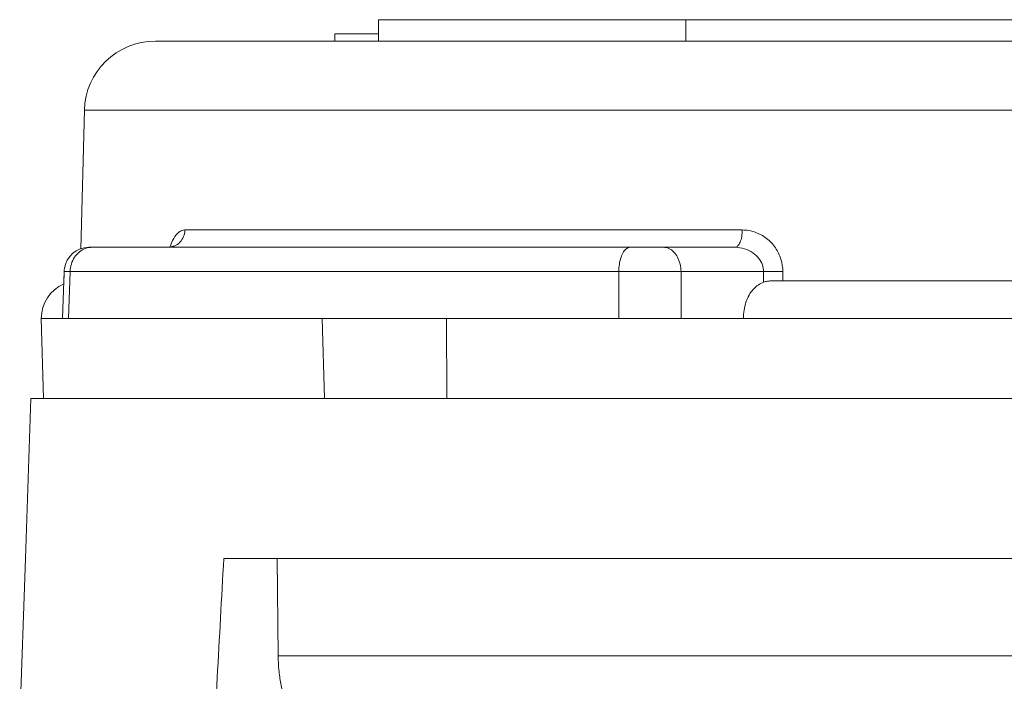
# Model space of a CAD drawing. Header units: millimetres. Extents: x -368 to 1732, y 3428 to 4913.
# Tile 41 of 80: x 1117.52 to 1120.29, y 4352.67 to 4354.53. Entities that reach past the tile are written whole.
import ezdxf

# ---------------------------------------------------------------- set-up
doc = ezdxf.new("R2010")
doc.units = ezdxf.units.MM
doc.linetypes.add('ACAD_ISO08W100', pattern=[36, 24, -3, 6, -3])
doc.layers.add('-- CO_p', color=51, linetype='Continuous', lineweight=9)

# ---------------------------------------------------------------- blocks, each defined once
blk = doc.blocks.new('-- CIEPŁOMIERZ ECHO II_20')
at = {"color": 50}
for points in [[(5.09, 7.21), (5.09, 7.21), (7.98239, 7.21), (7.98239, 7.21)], [(7.98239, 7.21), (7.98239, 7.21), (8.84661, 7.21), (8.84661, 7.21)], [(7.98239, 7.15), (7.98239, 7.15), (7.98239, 7.21), (7.98239, 7.21)], [(8.84661, 7.15), (8.84661, 7.15), (8.84661, 7.21), (8.84661, 7.21)], [(7.95643, 7.15), (7.95643, 7.15), (6.89, 7.15), (6.89, 7.15)], [(6.89, 7.15), (6.89, 7.15), (7.95643, 7.15), (7.95643, 7.15)], [(7.98239, 7.15), (7.98239, 7.15), (7.95643, 7.15), (7.95643, 7.15)], [(7.95643, 7.15), (7.95643, 7.15), (7.98239, 7.15), (7.98239, 7.15)], [(8.56067, 7.15), (8.56067, 7.15), (7.98239, 7.15), (7.98239, 7.15)], [(7.98239, 7.15), (7.98239, 7.15), (8.56067, 7.15), (8.56067, 7.15)], [(8.84661, 7.15), (8.84661, 7.15), (8.56067, 7.15), (8.56067, 7.15)], [(8.56067, 7.15), (8.56067, 7.15), (8.84661, 7.15), (8.84661, 7.15)], [(8.84661, 7.17), (8.84661, 7.17), (8.96998, 7.17), (8.96998, 7.17)], [(8.85679, 7.15), (8.85679, 7.15), (8.84661, 7.15), (8.84661, 7.15)], [(8.84661, 7.15), (8.84661, 7.15), (8.96998, 7.15), (8.96998, 7.15)], [(8.96998, 7.15), (8.96998, 7.15), (8.85679, 7.15), (8.85679, 7.15)], [(9.47464, 7.15), (9.47464, 7.15), (8.96998, 7.15), (8.96998, 7.15)], [(8.96998, 7.15), (8.96998, 7.15), (9.47475, 7.15), (9.47475, 7.15)], [(8.97, 7.15), (8.97, 7.15), (8.97, 7.17), (8.97, 7.17)], [(9.67468, 6.95523), (9.67184, 7.06361), (9.58317, 7.15), (9.47475, 7.15)], [(6.94157, 6.95523), (6.94157, 6.95523), (7.2113, 6.95523), (7.2113, 6.95523)], [(7.2113, 6.95523), (7.2113, 6.95523), (7.21404, 6.95523), (7.21404, 6.95523)], [(7.21404, 6.95523), (7.21404, 6.95523), (7.30145, 6.95523), (7.30145, 6.95523)], [(7.30145, 6.95523), (7.30145, 6.95523), (7.40289, 6.95523), (7.40289, 6.95523)], [(7.40289, 6.95523), (7.40289, 6.95523), (7.4199, 6.95523), (7.4199, 6.95523)], [(7.4199, 6.95523), (7.4199, 6.95523), (7.43812, 6.95523), (7.43812, 6.95523)], [(7.43812, 6.95523), (7.43812, 6.95523), (7.61183, 6.95523), (7.61183, 6.95523)], [(7.61183, 6.95523), (7.61183, 6.95523), (7.63209, 6.95523), (7.63209, 6.95523)], [(7.63209, 6.95523), (7.63209, 6.95523), (8.85919, 6.95523), (8.85919, 6.95523)], [(8.85919, 6.95523), (8.85919, 6.95523), (8.87597, 6.95523), (8.87597, 6.95523)], [(8.87597, 6.95523), (8.87597, 6.95523), (8.90792, 6.95523), (8.90792, 6.95523)], [(8.90792, 6.95523), (8.90792, 6.95523), (9.2026, 6.95523), (9.2026, 6.95523)], [(9.2026, 6.95523), (9.2026, 6.95523), (9.30501, 6.95523), (9.30501, 6.95523)], [(9.30501, 6.95523), (9.30501, 6.95523), (9.3169, 6.95523), (9.3169, 6.95523)], [(9.3169, 6.95523), (9.3169, 6.95523), (9.32848, 6.95523), (9.32848, 6.95523)], [(9.32848, 6.95523), (9.32848, 6.95523), (9.35212, 6.95523), (9.35212, 6.95523)], [(9.35212, 6.95523), (9.35212, 6.95523), (9.37151, 6.95523), (9.37151, 6.95523)], [(9.37151, 6.95523), (9.37151, 6.95523), (9.67468, 6.95523), (9.67468, 6.95523)], [(9.67468, 6.95523), (9.67468, 6.95523), (9.68487, 6.56601), (9.68487, 6.56601)], [(7.82322, 6.61869), (7.82322, 6.61869), (9.39188, 6.61869), (9.39188, 6.61869)], [(7.84409, 6.57), (7.84409, 6.57), (8.0451, 6.57), (8.0451, 6.57)], [(8.0451, 6.57), (8.0451, 6.57), (7.84409, 6.57), (7.84409, 6.57)], [(8.0451, 6.57), (8.0451, 6.57), (8.13862, 6.57), (8.13862, 6.57)], [(8.0451, 6.57), (8.0451, 6.57), (8.13862, 6.57), (8.13862, 6.57)], [(9.42864, 6.57), (9.42864, 6.57), (8.13862, 6.57), (8.13862, 6.57)], [(8.13862, 6.57), (8.13862, 6.57), (9.4373, 6.57), (9.4373, 6.57)], [(9.4373, 6.57), (9.4373, 6.57), (9.42864, 6.57), (9.42864, 6.57)], [(9.65268, 6.57), (9.65268, 6.57), (9.4373, 6.57), (9.4373, 6.57)], [(9.4373, 6.57), (9.4373, 6.57), (9.65268, 6.57), (9.65268, 6.57)], [(9.66171, 6.57), (9.66171, 6.57), (9.65268, 6.57), (9.65268, 6.57)], [(9.65268, 6.57), (9.65907, 6.57), (9.66554, 6.56884), (9.67155, 6.56668)], [(9.66163, 6.57), (9.66163, 6.57), (9.66171, 6.57), (9.66171, 6.57)], [(9.73095, 6.51049), (9.72576, 6.5447), (9.69635, 6.57), (9.66174, 6.57)], [(7.70919, 6.50183), (7.70919, 6.50183), (7.70904, 6.47585), (7.70904, 6.47585)], [(7.7636, 6.50183), (7.7636, 6.50183), (7.76342, 6.472), (7.76342, 6.472)], [(7.99562, 6.50183), (7.99562, 6.50183), (7.7636, 6.50183), (7.7636, 6.50183)], [(7.99562, 6.50183), (7.99562, 6.50183), (7.99497, 6.37), (7.99497, 6.37)], [(8.17096, 6.50183), (8.17096, 6.50183), (8.17021, 6.37), (8.17021, 6.37)], [(8.17096, 6.50183), (8.17096, 6.50183), (9.71473, 6.50183), (9.71473, 6.50183)], [(9.71901, 6.37), (9.71901, 6.37), (9.71473, 6.50183), (9.71473, 6.50183)], [(9.7317, 6.50224), (9.73161, 6.505), (9.73136, 6.50776), (9.73095, 6.51049)], [(9.73595, 6.37), (9.73595, 6.37), (9.7317, 6.50224), (9.7317, 6.50224)], [(9.73284, 6.46675), (9.73284, 6.46675), (9.7317, 6.50224), (9.7317, 6.50224)], [(5.27097, 6.47589), (5.27097, 6.47589), (7.70904, 6.47589), (7.70904, 6.47589)], [(7.70904, 6.47589), (7.70904, 6.47589), (7.72471, 6.47589), (7.72471, 6.47589)], [(9.7959, 6.37), (9.7959, 6.4119), (9.77119, 6.44986), (9.73288, 6.46682)], [(5.16035, 6.37), (5.16035, 6.37), (7.81965, 6.37), (7.81965, 6.37)], [(7.99497, 6.37), (7.99497, 6.37), (7.81965, 6.37), (7.81965, 6.37)], [(7.99497, 6.37), (7.99497, 6.37), (8.17021, 6.37), (8.17021, 6.37)], [(8.17021, 6.37), (8.17021, 6.37), (8.65597, 6.37), (8.65597, 6.37)], [(8.65597, 6.37), (8.65597, 6.37), (8.65482, 6.145), (8.65482, 6.145)], [(8.65597, 6.37), (8.65597, 6.37), (9.0051, 6.37), (9.0051, 6.37)], [(8.99921, 6.145), (8.99921, 6.145), (9.0051, 6.37), (9.0051, 6.37)], [(9.0051, 6.37), (9.0051, 6.37), (9.01077, 6.37), (9.01077, 6.37)], [(9.01077, 6.37), (9.01077, 6.37), (9.71901, 6.37), (9.71901, 6.37)], [(9.73594, 6.37), (9.73594, 6.37), (9.71901, 6.37), (9.71901, 6.37)], [(9.74011, 6.37), (9.74011, 6.37), (9.73594, 6.37), (9.73594, 6.37)], [(9.7959, 6.37), (9.7959, 6.37), (9.74011, 6.37), (9.74011, 6.37)], [(9.7959, 6.37), (9.7959, 6.37), (9.79, 6.145), (9.79, 6.145)], [(5.77515, 6.145), (5.77515, 6.145), (7.24095, 6.145), (7.24095, 6.145)], [(7.24095, 6.145), (7.24095, 6.145), (7.25687, 6.145), (7.25687, 6.145)], [(7.25687, 6.145), (7.25687, 6.145), (8.12396, 6.145), (8.12396, 6.145)], [(8.12396, 6.145), (8.12396, 6.145), (8.13275, 6.145), (8.13275, 6.145)], [(8.13275, 6.145), (8.13275, 6.145), (8.65482, 6.145), (8.65482, 6.145)], [(8.65482, 6.145), (8.65482, 6.145), (8.69301, 6.145), (8.69301, 6.145)], [(8.99916, 6.145), (8.99916, 6.145), (8.69301, 6.145), (8.69301, 6.145)], [(8.99916, 6.145), (8.99916, 6.145), (9.15026, 6.145), (9.15026, 6.145)], [(9.15026, 6.145), (9.15026, 6.145), (9.26674, 6.145), (9.26674, 6.145)], [(9.26674, 6.145), (9.26674, 6.145), (9.2869, 6.145), (9.2869, 6.145)], [(9.2869, 6.145), (9.2869, 6.145), (9.291, 6.145), (9.291, 6.145)], [(9.291, 6.145), (9.291, 6.145), (9.33994, 6.145), (9.33994, 6.145)], [(9.33994, 6.145), (9.33994, 6.145), (9.37078, 6.145), (9.37078, 6.145)], [(9.37078, 6.145), (9.37078, 6.145), (9.39, 6.145), (9.39, 6.145)], [(9.39, 6.145), (9.39, 6.145), (9.489, 6.145), (9.489, 6.145)], [(9.489, 6.145), (9.489, 6.145), (9.49, 6.145), (9.49, 6.145)], [(9.49, 6.145), (9.49, 6.145), (9.56452, 6.145), (9.56452, 6.145)], [(9.56452, 6.145), (9.56452, 6.145), (9.58219, 6.145), (9.58219, 6.145)], [(9.58219, 6.145), (9.58219, 6.145), (9.68764, 6.145), (9.68764, 6.145)], [(9.68764, 6.145), (9.68764, 6.145), (9.76373, 6.145), (9.76373, 6.145)], [(9.76373, 6.145), (9.76373, 6.145), (9.79051, 6.145), (9.79051, 6.145)], [(9.79051, 6.145), (9.79051, 6.145), (9.825, 6.145), (9.825, 6.145)], [(9.825, 6.145), (9.825, 6.145), (9.84072, 5.695), (9.84072, 5.695)], [(9.825, 6.145), (9.825, 6.145), (9.84072, 5.695), (9.84072, 5.695)], [(3.84756, 5.695), (3.84756, 5.695), (9.13245, 5.695), (9.13245, 5.695)], [(9.13245, 5.695), (9.13245, 5.695), (9.12922, 5.42097), (9.12922, 5.42097)], [(9.13245, 5.695), (9.13245, 5.695), (9.28228, 5.695), (9.28228, 5.695)], [(9.84072, 5.695), (9.84072, 5.695), (9.85662, 5.23965), (9.85662, 5.23965)], [(4.09693, 5.42097), (4.09693, 5.42097), (9.12922, 5.42097), (9.12922, 5.42097)]]:
    blk.add_open_spline(points, degree=3, dxfattribs=at)
for points, knots in [([(7.82322, 6.61869), (7.81101, 6.61869), (7.79871, 6.6166), (7.78711, 6.61258), (7.78711, 6.61258), (7.77546, 6.60855), (7.76451, 6.60259), (7.75478, 6.59505), (7.75478, 6.59505), (7.74517, 6.5876), (7.73675, 6.57862), (7.72989, 6.56857), (7.72989, 6.56857), (7.72315, 6.55869), (7.71793, 6.54778), (7.71443, 6.53633), (7.71443, 6.53633), (7.71103, 6.52515), (7.70926, 6.51346), (7.70919, 6.50183)], [0, 0, 0, 0, 0.2, 0.2, 0.2, 0.2, 0.4, 0.4, 0.4, 0.4, 0.6, 0.6, 0.6, 0.6, 0.8, 0.8, 0.8, 0.8, 1, 1, 1, 1]), ([(7.84409, 6.57), (7.84119, 6.57), (7.83842, 6.57164), (7.83623, 6.57368), (7.83623, 6.57368), (7.83308, 6.5766), (7.83112, 6.58033), (7.82952, 6.58418), (7.82952, 6.58418), (7.82742, 6.58926), (7.82596, 6.59457), (7.82496, 6.59996), (7.82496, 6.59996), (7.82382, 6.60613), (7.82329, 6.61242), (7.82322, 6.61869)], [0, 0, 0, 0, 0.25, 0.25, 0.25, 0.25, 0.5, 0.5, 0.5, 0.5, 0.75, 0.75, 0.75, 0.75, 1, 1, 1, 1]), ([(9.39188, 6.61869), (9.39774, 6.61869), (9.40355, 6.61614), (9.40837, 6.61259), (9.40837, 6.61259), (9.41462, 6.60799), (9.41919, 6.60171), (9.42302, 6.59508), (9.42302, 6.59508), (9.42755, 6.58721), (9.43104, 6.57883), (9.43385, 6.57026)], [0, 0, 0, 0, 0.3333333, 0.3333333, 0.3333333, 0.3333333, 0.6666667, 0.6666667, 0.6666667, 0.6666667, 1, 1, 1, 1]), ([(9.39188, 6.61869), (9.39203, 6.61232), (9.39331, 6.60592), (9.39568, 6.59996), (9.39568, 6.59996), (9.39798, 6.59415), (9.40134, 6.58875), (9.4056, 6.58418), (9.4056, 6.58418), (9.40971, 6.57978), (9.41467, 6.57614), (9.42019, 6.57368), (9.42019, 6.57368), (9.42549, 6.57131), (9.43131, 6.57003), (9.43707, 6.57)], [0, 0, 0, 0, 0.25, 0.25, 0.25, 0.25, 0.5, 0.5, 0.5, 0.5, 0.75, 0.75, 0.75, 0.75, 1, 1, 1, 1]), ([(7.84409, 6.57), (7.8348, 6.57), (7.82546, 6.5686), (7.81654, 6.56584), (7.81654, 6.56584), (7.80827, 6.56328), (7.80037, 6.55953), (7.79324, 6.55461), (7.79324, 6.55461), (7.7869, 6.55023), (7.78117, 6.54493), (7.77648, 6.53881), (7.77648, 6.53881), (7.77228, 6.53333), (7.76892, 6.52721), (7.7667, 6.52066), (7.7667, 6.52066), (7.76465, 6.5146), (7.76359, 6.50819), (7.7636, 6.50183)], [0, 0, 0, 0, 0.2, 0.2, 0.2, 0.2, 0.4, 0.4, 0.4, 0.4, 0.6, 0.6, 0.6, 0.6, 0.8, 0.8, 0.8, 0.8, 1, 1, 1, 1]), ([(8.0451, 6.57), (8.03996, 6.57), (8.03478, 6.5688), (8.03005, 6.56668), (8.03005, 6.56668), (8.02494, 6.56439), (8.02037, 6.56102), (8.01643, 6.55706), (8.01643, 6.55706), (8.01204, 6.55265), (8.00843, 6.54751), (8.00552, 6.54203), (8.00552, 6.54203), (8.00233, 6.53603), (7.99998, 6.52961), (7.99836, 6.52302), (7.99836, 6.52302), (7.99665, 6.51608), (7.99575, 6.50895), (7.99562, 6.50183)], [0, 0, 0, 0, 0.2, 0.2, 0.2, 0.2, 0.4, 0.4, 0.4, 0.4, 0.6, 0.6, 0.6, 0.6, 0.8, 0.8, 0.8, 0.8, 1, 1, 1, 1]), ([(8.17096, 6.50183), (8.17088, 6.50892), (8.1703, 6.51601), (8.16917, 6.52302), (8.16917, 6.52302), (8.16814, 6.52947), (8.16664, 6.53585), (8.16449, 6.54203), (8.16449, 6.54203), (8.16267, 6.54727), (8.16038, 6.55236), (8.15736, 6.55706), (8.15736, 6.55706), (8.15498, 6.56075), (8.15214, 6.5642), (8.14845, 6.56668), (8.14845, 6.56668), (8.14553, 6.56864), (8.14208, 6.57), (8.13862, 6.57)], [0, 0, 0, 0, 0.2, 0.2, 0.2, 0.2, 0.4, 0.4, 0.4, 0.4, 0.6, 0.6, 0.6, 0.6, 0.8, 0.8, 0.8, 0.8, 1, 1, 1, 1]), ([(9.43707, 6.57), (9.43707, 6.57), (9.43399, 6.57021), (9.43399, 6.57021), (9.43399, 6.57021), (9.43399, 6.57021), (9.4305, 6.5709), (9.4305, 6.5709), (9.4305, 6.5709), (9.4305, 6.5709), (9.4276, 6.57191), (9.4276, 6.57191), (9.4276, 6.57191), (9.4276, 6.57191), (9.42546, 6.57298), (9.42546, 6.57298), (9.42546, 6.57298), (9.42546, 6.57298), (9.42411, 6.57385), (9.42411, 6.57385), (9.42411, 6.57385), (9.42411, 6.57385), (9.42347, 6.57437), (9.42347, 6.57437)], [0, 0, 0, 0, 0.1666667, 0.1666667, 0.1666667, 0.1666667, 0.3333333, 0.3333333, 0.3333333, 0.3333333, 0.5, 0.5, 0.5, 0.5, 0.6666667, 0.6666667, 0.6666667, 0.6666667, 0.8333333, 0.8333333, 0.8333333, 0.8333333, 1, 1, 1, 1]), ([(9.67155, 6.56668), (9.6777, 6.56447), (9.68351, 6.56116), (9.68864, 6.55706), (9.68864, 6.55706), (9.69396, 6.5528), (9.69855, 6.54768), (9.70232, 6.54203), (9.70232, 6.54203), (9.70622, 6.53617), (9.70922, 6.52974), (9.7113, 6.52302), (9.7113, 6.52302), (9.71342, 6.51615), (9.71457, 6.50898), (9.71473, 6.50183)], [0, 0, 0, 0, 0.25, 0.25, 0.25, 0.25, 0.5, 0.5, 0.5, 0.5, 0.75, 0.75, 0.75, 0.75, 1, 1, 1, 1]), ([(7.70919, 6.50183), (7.71556, 6.5018), (7.72193, 6.50166), (7.7283, 6.50159), (7.7283, 6.50159), (7.73467, 6.50153), (7.74104, 6.50155), (7.74741, 6.50159), (7.74741, 6.50159), (7.75281, 6.50163), (7.7582, 6.5017), (7.7636, 6.50183)], [0, 0, 0, 0, 0.3333333, 0.3333333, 0.3333333, 0.3333333, 0.6666667, 0.6666667, 0.6666667, 0.6666667, 1, 1, 1, 1]), ([(7.99562, 6.50183), (8.0056, 6.50196), (8.01558, 6.50204), (8.02556, 6.50211), (8.02556, 6.50211), (8.03715, 6.50218), (8.04875, 6.50223), (8.06035, 6.50225), (8.06035, 6.50225), (8.07282, 6.50228), (8.0853, 6.50227), (8.09778, 6.50225), (8.09778, 6.50225), (8.11034, 6.50223), (8.12289, 6.50218), (8.13545, 6.50211), (8.13545, 6.50211), (8.14729, 6.50204), (8.15912, 6.50195), (8.17096, 6.50183)], [0, 0, 0, 0, 0.2, 0.2, 0.2, 0.2, 0.4, 0.4, 0.4, 0.4, 0.6, 0.6, 0.6, 0.6, 0.8, 0.8, 0.8, 0.8, 1, 1, 1, 1]), ([(9.73168, 6.50226), (9.73168, 6.50225), (9.73166, 6.50225), (9.73165, 6.50225), (9.73165, 6.50225), (9.73016, 6.50237), (9.72903, 6.50222), (9.72785, 6.50211), (9.72785, 6.50211), (9.72378, 6.50173), (9.7191, 6.50191), (9.71473, 6.50183)], [0, 0, 0, 0, 0.3333333, 0.3333333, 0.3333333, 0.3333333, 0.6666667, 0.6666667, 0.6666667, 0.6666667, 1, 1, 1, 1]), ([(7.7247, 6.47589), (7.72929, 6.47589), (7.73388, 6.47587), (7.73847, 6.47571), (7.73847, 6.47571), (7.74303, 6.47556), (7.74759, 6.47528), (7.75212, 6.47465), (7.75212, 6.47465), (7.75597, 6.47412), (7.75979, 6.47334), (7.76342, 6.472)], [0, 0, 0, 0, 0.3333333, 0.3333333, 0.3333333, 0.3333333, 0.6666667, 0.6666667, 0.6666667, 0.6666667, 1, 1, 1, 1]), ([(7.81965, 6.37), (7.81986, 6.37785), (7.8194, 6.38575), (7.81825, 6.39354), (7.81825, 6.39354), (7.81714, 6.40109), (7.81538, 6.40855), (7.81293, 6.41578), (7.81293, 6.41578), (7.81062, 6.42261), (7.8077, 6.42923), (7.80413, 6.43548), (7.80413, 6.43548), (7.80081, 6.44128), (7.79693, 6.44676), (7.79247, 6.45173), (7.79247, 6.45173), (7.78836, 6.45631), (7.78376, 6.46047), (7.77869, 6.46398), (7.77869, 6.46398), (7.77395, 6.46727), (7.76881, 6.47), (7.76342, 6.472)], [0, 0, 0, 0, 0.1666667, 0.1666667, 0.1666667, 0.1666667, 0.3333333, 0.3333333, 0.3333333, 0.3333333, 0.5, 0.5, 0.5, 0.5, 0.6666667, 0.6666667, 0.6666667, 0.6666667, 0.8333333, 0.8333333, 0.8333333, 0.8333333, 1, 1, 1, 1]), ([(9.39235, 3.71), (9.38023, 3.92776), (9.36813, 4.14553), (9.35605, 4.36329), (9.35605, 4.36329), (9.3438, 4.58384), (9.33158, 4.80439), (9.31936, 5.02493), (9.31936, 5.02493), (9.30699, 5.24829), (9.29463, 5.47164), (9.28228, 5.695)], [0, 0, 0, 0, 0.3333333, 0.3333333, 0.3333333, 0.3333333, 0.6666667, 0.6666667, 0.6666667, 0.6666667, 1, 1, 1, 1]), ([(9.12922, 5.42097), (9.12907, 5.40792), (9.12836, 5.39488), (9.12712, 5.38189), (9.12712, 5.38189), (9.12587, 5.36888), (9.12408, 5.35592), (9.12175, 5.34306), (9.12175, 5.34306), (9.11941, 5.33015), (9.11653, 5.31732), (9.11312, 5.30465)], [0, 0, 0, 0, 0.3333333, 0.3333333, 0.3333333, 0.3333333, 0.6666667, 0.6666667, 0.6666667, 0.6666667, 1, 1, 1, 1])]:
    blk.add_open_spline(points, degree=3, knots=knots, dxfattribs=at)
blk = doc.blocks.new('*U324')
at = {"linetype": 'Continuous', "lineweight": 0}
blk.add_blockref('-- CIEPŁOMIERZ ECHO II_20', (3.3004, 0), dxfattribs=at)

msp = doc.modelspace()

# ---------------------------------------------------------------- block references
at = {"layer": '-- CO_p', "linetype": 'ACAD_ISO08W100', "ltscale": 20, "xscale": -1}
msp.add_blockref('*U324', (1130.6727, 4347.3245), dxfattribs=at)

doc.saveas('drawing.dxf')
